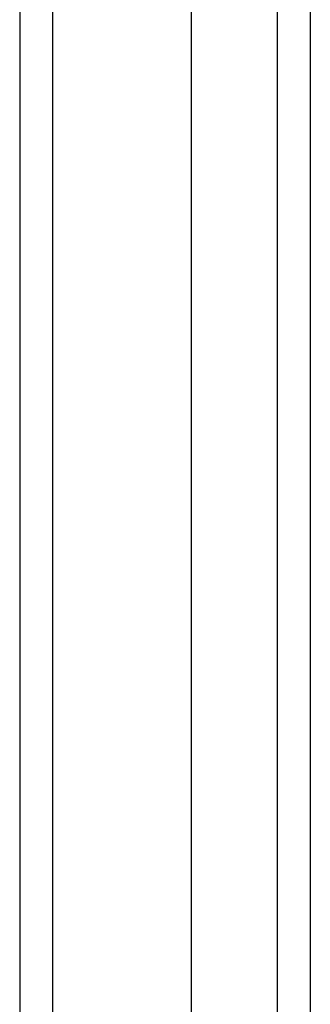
# Model space of a CAD drawing. Header units: inches. Extents: x 11 to 197, y 14 to 125.
# Tile 28 of 82: x 82.928 to 83.794, y 71.719 to 74.654. Entities that reach past the tile are written whole.
import ezdxf

# ---------------------------------------------------------------- set-up
doc = ezdxf.new("R2010")
doc.units = ezdxf.units.IN
doc.header["$MEASUREMENT"] = 0
doc.layers.add('Visible Edges(ANSI)', color=7, linetype='Continuous', lineweight=25)
doc.layers.add('Visible Tangent Edges(ANSI)', color=7, linetype='Continuous', lineweight=25)

msp = doc.modelspace()

# ---------------------------------------------------------------- linework, layer by layer
at = {"layer": 'Visible Edges(ANSI)'}
for p, q in [((82.9279, 91.0396), (82.9279, 49.2376)), ((83.4397, 49.8472), (83.4397, 90.4299)), ((83.794, 90.2414), (83.794, 50.0357))]:
    msp.add_line(p, q, dxfattribs=at)
at = {"layer": 'Visible Tangent Edges(ANSI)'}
for p, q in [((83.0269, 49.2376), (83.0269, 91.0396)), ((83.695, 90.3714), (83.695, 49.9057))]:
    msp.add_line(p, q, dxfattribs=at)

doc.saveas('drawing.dxf')
